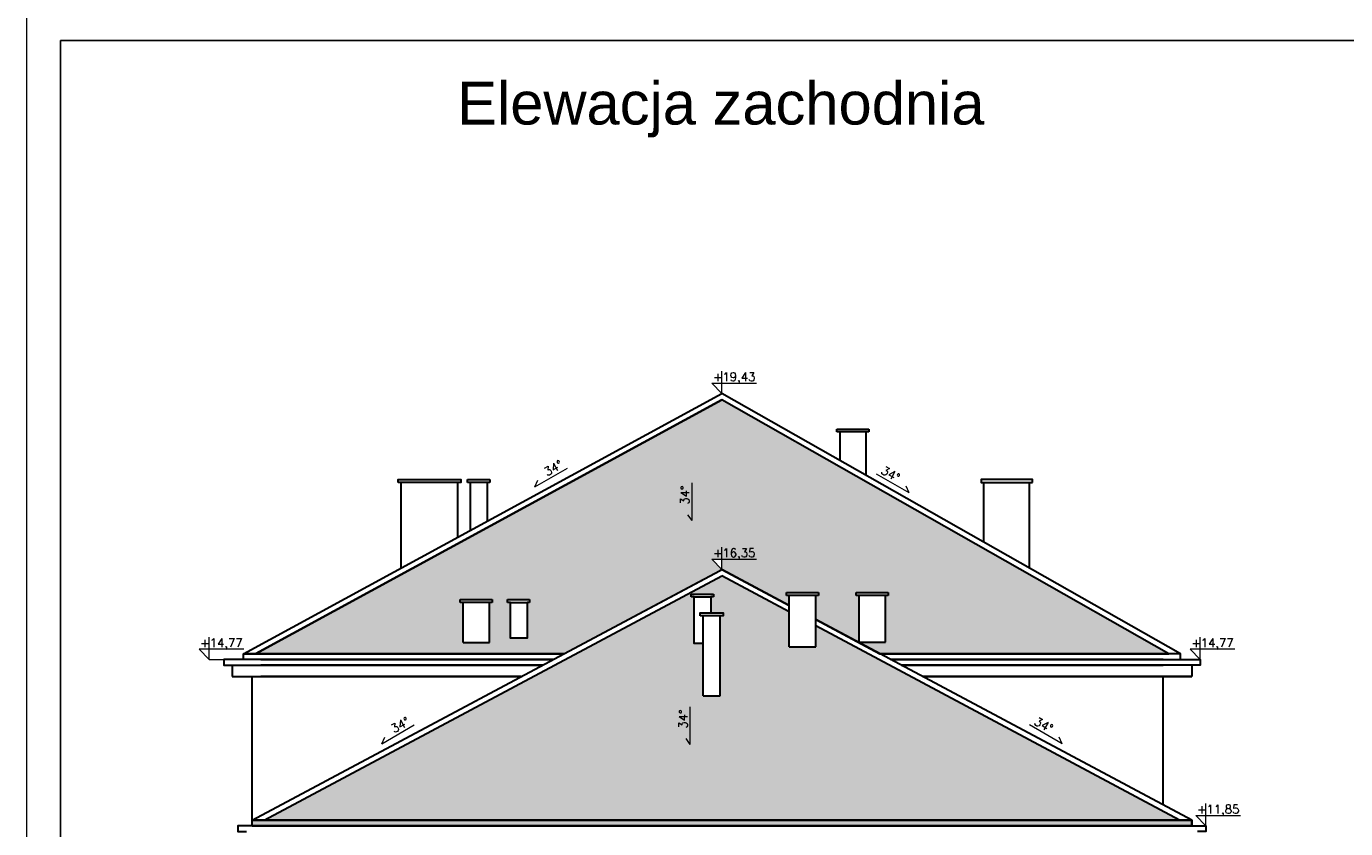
# Model space of a CAD drawing. Header units: millimetres. Extents: x 26456 to 42202, y 436 to 12316.
# Tile 20 of 36: x 35202 to 37519, y 4943 to 6351. Entities that reach past the tile are written whole.
import ezdxf

# ---------------------------------------------------------------- set-up
doc = ezdxf.new("R2010")
doc.units = ezdxf.units.MM
for name, color, linetype, lineweight in [('Blacharka', 122, 'Continuous', 15), ('G-ANNO-TTLB', 6, 'Continuous', 9), ('G-ANNO-TTLB-MEDM', 33, 'Continuous', 25), ('Stolarka okienna', 140, 'Continuous', 15), ('Wymiary', 7, 'Continuous', 9), ('Wypełnienie ścian', 22, 'Continuous', 9), ('Ściany', 22, 'Continuous', 30)]:
    doc.layers.add(name, color=color, linetype=linetype, lineweight=lineweight)
doc.styles.get("Standard").update_dxf_attribs({"font": 'arial.ttf'})

msp = doc.modelspace()

# ---------------------------------------------------------------- hatches: boundary and pattern name
at = {"layer": 'Blacharka', "true_color": 0xc7c8ca}
h = msp.add_hatch(color=9, dxfattribs=at)
h.dxf.hatch_style = 1
h.paths.add_polyline_path([(35598.6, 4948.2), (35598.6, 4958.2), (37248.6, 4958.2), (37248.6, 4948.2)])
h = msp.add_hatch(color=9, dxfattribs=at)
h.dxf.hatch_style = 1
h.paths.add_polyline_path([(35715.2, 4948.2), (35715.2, 4958.2), (35598.6, 4958.2), (35598.6, 4948.2)])
at = {"layer": 'Wymiary', "true_color": 0x000000}
h = msp.add_hatch(dxfattribs=at)
h.set_pattern_fill('AR-HBONE', color=18, scale=0.1)
h.paths.add_polyline_path([(36423.5, 5695.8), (35604.5, 5250.2), (35969.1, 5250.2), (36146.1, 5250.2), (36390.5, 5380.6), (36420.5, 5396.6), (36423.6, 5398.2), (36405.8, 5416.1), (36423.6, 5416.1), (36423.6, 5398.2), (36541.9, 5335.1), (36541.9, 5352.5), (36536.9, 5352.5), (36536.9, 5357.5), (36592.9, 5357.5), (36592.9, 5352.5), (36588.3, 5352.5), (36588.3, 5310.4), (36701.1, 5250.2), (37208.3, 5250.2)])
h.paths.add_polyline_path([(36085.9, 5345.2), (36085.9, 5340.2), (36081.3, 5340.2), (36081.3, 5277.5), (36052.1, 5277.5), (36052.1, 5340.2), (36047.1, 5340.2), (36047.1, 5345.2)], flags=16)
h.paths.add_polyline_path([(36020.1, 5345.2), (36020.1, 5340.2), (36015.5, 5340.2), (36015.5, 5270.2), (35969.1, 5270.2), (35969.1, 5340.2), (35964.1, 5340.2), (35964.1, 5345.2)], flags=16)
h.paths.add_polyline_path([(36659.3, 5357.5), (36715.3, 5357.5), (36715.3, 5352.5), (36710.8, 5352.5), (36710.8, 5270.5), (36664.3, 5270.5), (36664.3, 5352.5), (36659.3, 5352.5)], flags=16)
h.paths.add_polyline_path([(36404, 5413.2), (36487.2, 5413.2), (36487.2, 5438.6), (36404, 5438.6)], flags=24)
h.paths.add_polyline_path([(36369.6, 5507.9), (36370.2, 5546.8), (36347.7, 5547.2), (36347.1, 5508.3)], flags=24)
at = {"layer": 'Wypełnienie ścian', "true_color": 0x000000}
h = msp.add_hatch(dxfattribs=at)
h.set_pattern_fill('AR-HBONE', color=18, scale=0.1)
h.set_pattern_definition([(45, (23313.104, 3679.146), (1e-15, 14.36841), [30.48, -10.16]), (135, (23320.288, 3686.33), (1e-15, 14.36841), [30.48, -10.16])])
h.paths.add_polyline_path([(36541.9, 5262.6), (36541.9, 5323.8), (36423.6, 5386.9), (36390.6, 5369.1), (36390.6, 5355), (36408.6, 5355), (36408.6, 5350), (36404, 5350), (36404, 5322), (36425.5, 5322), (36425.5, 5317), (36420.5, 5317), (36420.5, 5176.2), (36390.5, 5176.2), (36390.5, 5268), (36374.8, 5268), (36374.8, 5350), (36369.8, 5350), (36369.8, 5355), (36390.5, 5355), (36390.5, 5369.3), (35619.8, 4958.2), (37227.3, 4958.2), (36588.3, 5299.1), (36588.3, 5262.6)])

# ---------------------------------------------------------------- linework, layer by layer
at = {"layer": 'G-ANNO-TTLB'}
msp.add_lwpolyline([(41202.1, 6376.5), (35202.1, 6376.5), (35202.1, 3406.5), (41202.1, 3406.5)], close=True, dxfattribs=at)
at = {"layer": 'G-ANNO-TTLB-MEDM'}
msp.add_lwpolyline([(41142.1, 6326.5), (35262.1, 6326.5), (35262.1, 3466.5), (41142.1, 3466.5)], close=True, dxfattribs=at)
at = {"layer": 'Stolarka okienna'}
for p, q in [((36423.6, 5707.2), (36423.6, 5746.4)), ((36423.6, 5707.2), (36405.8, 5725.1)), ((36405.8, 5725.1), (36484.2, 5725.1)), ((36095, 5543.1), (36152.3, 5576.1)), ((36752.2, 5532.5), (36694.9, 5565.6)), ((36095, 5543.1), (36100.3, 5554.7)), ((36371.1, 5483.9), (36371.1, 5550)), ((36752.2, 5532.5), (36746.9, 5544.2)), ((36371.1, 5483.9), (36363.6, 5494.3)), ((36423.6, 5398.2), (36423.6, 5437.4)), ((36423.6, 5398.2), (36405.8, 5416.1)), ((36405.8, 5416.1), (36484.2, 5416.1)), ((35523.1, 5240.2), (35548.6, 5240.2)), ((36368, 5090.9), (36368, 5156.9)), ((35826.1, 5092.1), (35883.3, 5125.1)), ((37021.1, 5092.1), (36963.9, 5125.1)), ((35826.1, 5092.1), (35831.4, 5103.7)), ((36368, 5090.9), (36360.6, 5101.3)), ((37021.1, 5092.1), (37015.8, 5103.7)), ((37273.6, 4948.2), (37273.6, 4987.4)), ((37273.6, 4948.2), (37255.8, 4966.1)), ((37255.8, 4966.1), (37334.2, 4966.1))]:
    msp.add_line(p, q, dxfattribs=at)
for points in [[(35583.7, 5258.1), (35505.3, 5258.1), (35523.1, 5240.2), (35523.1, 5279.4)], [(37324.2, 5258.1), (37245.8, 5258.1), (37263.6, 5240.2), (37263.6, 5279.4)]]:
    msp.add_lwpolyline(points, dxfattribs=at)
at = {"layer": 'Ściany'}
for p, q in [((35583.6, 5250.2), (36423.6, 5707.2)), ((37228.6, 5250.2), (36423.6, 5707.2)), ((35604.5, 5250.2), (36423.5, 5695.8)), ((37208.3, 5250.2), (36423.5, 5695.8)), ((36625.6, 5639.7), (36625.6, 5644.7)), ((36625.6, 5644.7), (36681.6, 5644.7)), ((36630.6, 5639.7), (36625.6, 5639.7)), ((36677, 5639.7), (36630.6, 5639.7)), ((36630.6, 5639.7), (36630.6, 5589.7)), ((36677, 5563.4), (36677, 5639.7)), ((36681.6, 5639.7), (36677, 5639.7)), ((36681.6, 5644.7), (36681.6, 5639.7)), ((35860, 5400.6), (35860, 5551)), ((35960, 5455), (35960, 5551)), ((35977, 5551), (35977, 5556)), ((35977, 5556), (36015.8, 5556)), ((36011.3, 5551), (35977, 5551)), ((35982, 5467), (35982, 5551)), ((35982, 5467), (35982, 5551)), ((36015.8, 5551), (36011.3, 5551)), ((36011.3, 5551), (36011.3, 5482.9)), ((36015.8, 5556), (36015.8, 5551)), ((36883.7, 5446), (36883.7, 5551)), ((36963.7, 5400.6), (36963.7, 5551)), ((36369.8, 5350), (36369.8, 5355)), ((36369.8, 5355), (36408.6, 5355)), ((36408.6, 5355), (36408.6, 5350)), ((36536.9, 5352.5), (36536.9, 5357.5)), ((36536.9, 5357.5), (36592.9, 5357.5)), ((36541.9, 5352.5), (36536.9, 5352.5)), ((36541.9, 5262.6), (36541.9, 5352.5)), ((36588.3, 5352.5), (36541.9, 5352.5)), ((36588.3, 5262.6), (36588.3, 5352.5)), ((36592.9, 5352.5), (36588.3, 5352.5)), ((36592.9, 5357.5), (36592.9, 5352.5)), ((36659.3, 5352.5), (36659.3, 5357.5)), ((36659.3, 5357.5), (36715.3, 5357.5)), ((36664.3, 5352.5), (36659.3, 5352.5)), ((36664.3, 5270.5), (36664.3, 5352.5)), ((36710.8, 5352.5), (36664.3, 5352.5)), ((36710.8, 5270.5), (36710.8, 5352.5)), ((36715.3, 5352.5), (36710.8, 5352.5)), ((36715.3, 5357.5), (36715.3, 5352.5)), ((35964.1, 5340.2), (35964.1, 5345.2)), ((35964.1, 5345.2), (36020.1, 5345.2)), ((35969.1, 5340.2), (35964.1, 5340.2)), ((35969.1, 5270.2), (35969.1, 5340.2)), ((36015.5, 5340.2), (35969.1, 5340.2)), ((36015.5, 5270.2), (36015.5, 5340.2)), ((36020.1, 5340.2), (36015.5, 5340.2)), ((36020.1, 5345.2), (36020.1, 5340.2)), ((36047.1, 5340.2), (36047.1, 5345.2)), ((36047.1, 5345.2), (36085.9, 5345.2)), ((36052.1, 5340.2), (36047.1, 5340.2)), ((36052.1, 5277.5), (36052.1, 5340.2)), ((36085.9, 5340.2), (36081.3, 5340.2)), ((36085.9, 5345.2), (36085.9, 5340.2)), ((36374.8, 5350), (36369.8, 5350)), ((36408.6, 5350), (36404, 5350)), ((36390.5, 5176.2), (36390.5, 5317)), ((36420.5, 5176.2), (36420.5, 5317)), ((35969.1, 5270.2), (36015.5, 5270.2)), ((36541.9, 5262.6), (36588.3, 5262.6)), ((36664.3, 5270.5), (36710.8, 5270.5)), ((35969.1, 5250.2), (35583.6, 5250.2)), ((36390.5, 5176.2), (36420.5, 5176.2)), ((37248.6, 4958.2), (37248.6, 4948.2))]:
    msp.add_line(p, q, dxfattribs=at)
for points in [[(36588.3, 5310.4), (36701.1, 5250.2), (37208.3, 5250.2), (36423.5, 5695.8), (35604.5, 5250.2), (36146.1, 5250.2), (36420.5, 5396.6)], [(36420.5, 5396.6), (36423.6, 5398.2), (36541.9, 5335.1)], [(36541.9, 5335.1), (36423.6, 5398.2)], [(35598.6, 4958.2), (36390.5, 5380.6)], [(35598.6, 4958.2), (36390.5, 5380.6)], [(35619.8, 4958.2), (36423.6, 5386.9)], [(36541.9, 5323.8), (36423.6, 5386.9)], [(36390.5, 5268), (36374.8, 5268), (36374.8, 5350), (36404, 5350), (36404, 5322)], [(37248.6, 4958.2), (36588.3, 5310.4)], [(37227.3, 4958.2), (36588.3, 5299.1)], [(36127.3, 5240.2), (35548.6, 5240.2), (35548.6, 5230.2), (36108.6, 5230.2)], [(35583.6, 5240.2), (35583.6, 5250.2), (36146.1, 5250.2)], [(36146.1, 5250.2), (35613.6, 5250.2)], [(35613.6, 5240.2), (36127.3, 5240.2)], [(36701.1, 5250.2), (37198.6, 5250.2)], [(37228.6, 5240.2), (37228.6, 5250.2), (36701.1, 5250.2)], [(37198.6, 5240.2), (36719.8, 5240.2)], [(36719.8, 5240.2), (37263.6, 5240.2), (37263.6, 5230.2), (36738.6, 5230.2)], [(35563.6, 5230.2), (35563.6, 5210.2)], [(36108.6, 5230.2), (35613.6, 5230.2)], [(36738.6, 5230.2), (37198.6, 5230.2)], [(37248.6, 5230.2), (37248.6, 5210.2)], [(35563.6, 5210.2), (36071.1, 5210.2)], [(35598.6, 4948.2), (35598.6, 5210.2)], [(35598.6, 4958.2), (35598.6, 5210.2), (36071.1, 5210.2)], [(36071.1, 5210.2), (35613.6, 5210.2)], [(36776.1, 5210.2), (37248.6, 5210.2)], [(36776.1, 5210.2), (37198.6, 5210.2)], [(37248.6, 5210.2), (36776.1, 5210.2)], [(37198.6, 4984.9), (37198.6, 5210.2)], [(35598.6, 4948.2), (37248.6, 4948.2), (37248.6, 4958.2), (35598.6, 4958.2)], [(37248.6, 4948.2), (35598.6, 4948.2), (35598.6, 4958.2), (37248.6, 4958.2)], [(37248.6, 4948.2), (35588.6, 4948.2), (35573.6, 4948.2), (35573.6, 4938.2), (35588.6, 4938.2)], [(35598.6, 4948.2), (37258.6, 4948.2), (37273.6, 4948.2), (37273.6, 4938.2), (37258.6, 4938.2)]]:
    msp.add_lwpolyline(points, dxfattribs=at)
for points in [[(35855, 5551), (35855, 5556), (35965, 5556), (35965, 5551)], [(36968.7, 5551), (36968.7, 5556), (36878.7, 5556), (36878.7, 5551)], [(36052.1, 5340.2), (36081.3, 5340.2), (36081.3, 5277.5), (36052.1, 5277.5)], [(36385.5, 5317), (36385.5, 5322), (36425.5, 5322), (36425.5, 5317)]]:
    msp.add_lwpolyline(points, close=True, dxfattribs=at)

# ---------------------------------------------------------------- texts
at = {"layer": 'Stolarka okienna', "char_height": 15, "attachment_point": 1}
for s, insert in [('{\\Fsimplex|c238;+19,43}', (36407.8, 5743.8)), ('{\\Fsimplex|c238;+16,35}', (36407.8, 5434.8)), ('{\\Fsimplex|c238;+14,77}', (35507.3, 5276.8)), ('{\\Fsimplex|c238;+14,77}', (37247.8, 5276.8)), ('{\\Fsimplex|c238;+11,85}', (37257.8, 4984.8))]:
    msp.add_mtext(s, dxfattribs=dict(at, insert=insert))
at = {"layer": 'Stolarka okienna', "char_height": 15}
for insert, attachment_point, rotation in [((36109.2, 5574.5), 1, 29.1217), ((36738, 5564), 3, 330.8783), ((36350.9, 5512), 1, 89.1217), ((36347.9, 5118.9), 1, 89.1217), ((35840.3, 5123.6), 1, 29.1217), ((37006.9, 5123.6), 3, 330.8783)]:
    msp.add_mtext('{\\Fsimplex|c0;34%%D}', dxfattribs=dict(at, insert=insert, attachment_point=attachment_point, rotation=rotation))
at = {"layer": 'Wypełnienie ścian', "insert": (35958.7, 6254.2), "char_height": 75, "attachment_point": 1}
msp.add_mtext_dynamic_manual_height_columns('Elewacja zachodnia ', width=1611.622, gutter_width=12.5, heights=[0], dxfattribs=at)

doc.saveas('drawing.dxf')
